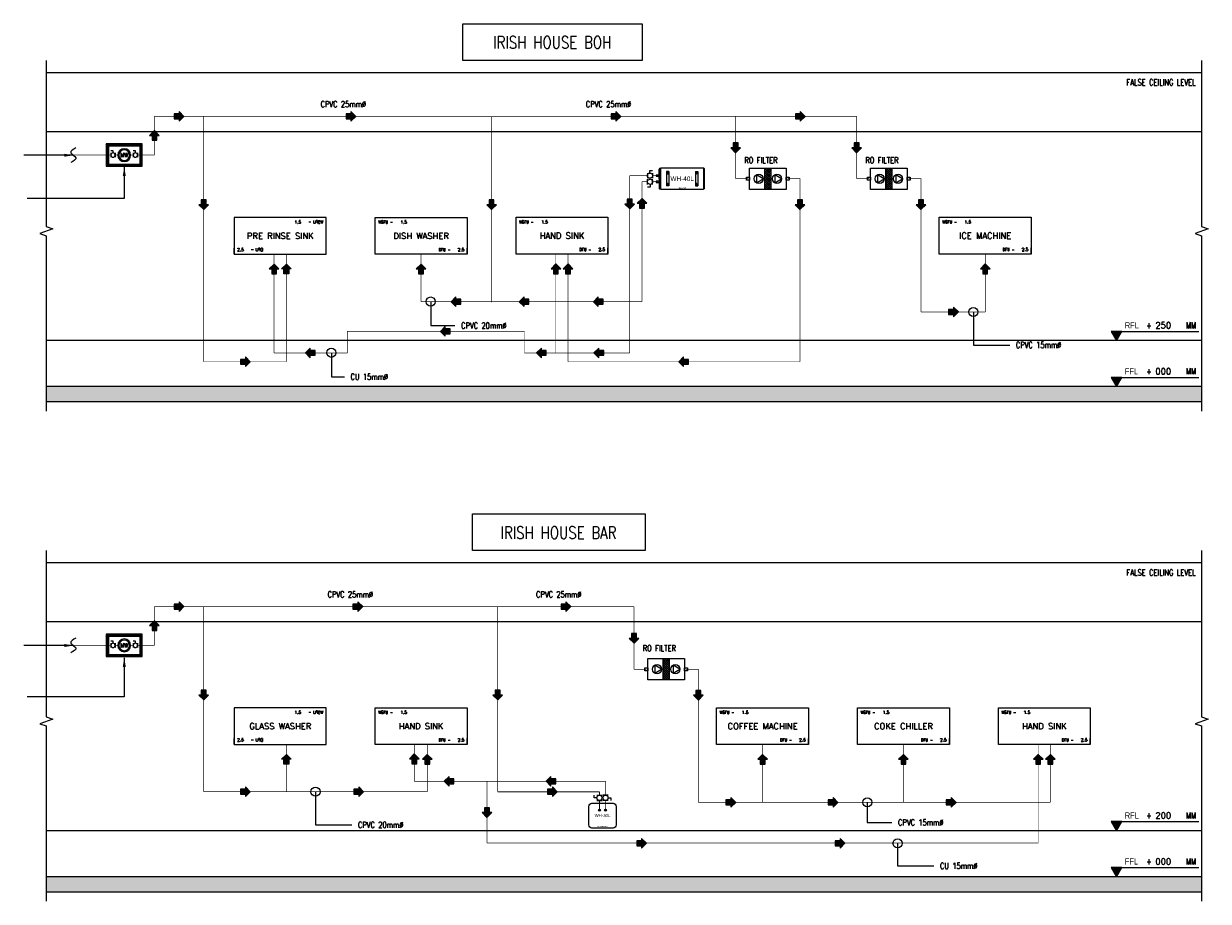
# Model space of a CAD drawing. Extents: x -750 to 58062, y -2404 to 18333.
# Tile 91 of 91: x 38719 to 58062, y 3980 to 18302. Entities that reach past the tile are written whole.
import ezdxf
from ezdxf.enums import TextEntityAlignment as Align

# ---------------------------------------------------------------- set-up
doc = ezdxf.new("R2010")
doc.units = 0
doc.header["$MEASUREMENT"] = 0
doc.linetypes.add('CENTER', pattern=[2, 1.25, -0.25, 0.25, -0.25])
doc.linetypes.add('DASHED', pattern=[19.05, 12.7, -6.35])
for name, color, linetype, true_color in [('DFU', 9, 'Continuous', 0x808080), ('PLUMBIMG-WS-EQP', 30, 'Continuous', 0xff7f00), ('PLUMBING-ARCH-TAG', 9, 'Continuous', 0x808080), ('PLUMBING-WS-CW-PIPE', 5, 'Continuous', 0x0000ff), ('PLUMBING-WS-EQP', 30, 'Continuous', 0xff7f00), ('PLUMBING-WS-HWS-PIPE', 1, 'Continuous', 0xff0000), ('PLUMBING-WS-RO-FILT-CW-PIPE', 150, 'Continuous', 0x007fff), ('WATER-CW-PIPE', 5, 'Continuous', 0x0000ff), ('WATER-RO-FILT-CW-PIPE', 150, 'Continuous', 0x007fff), ('WSFU', 9, 'Continuous', 0x808080)]:
    doc.layers.add(name, color=color, linetype=linetype, true_color=true_color)
doc.layers.add('GREY SCALE', color=9, linetype='Continuous', lineweight=0, true_color=0x808080)
for name, color, linetype in [('PLUMBING-WS-LGND-TEXT', 7, 'Continuous'), ('PLUMBING-WS-PIPE-TEXT', 7, 'Continuous'), ('PLUMBING_EXISTING_WS_EQP', 7, 'Continuous'), ('TAG', 7, 'Continuous')]:
    doc.layers.add(name, color=color, linetype=linetype)
doc.styles.add('Romans', font='Romans.shx', dxfattribs={"width": 0.8})
doc.styles.add('ROMANS-100', font='romans.shx', dxfattribs={"width": 0.8})
doc.styles.get("Standard").update_dxf_attribs({"font": 'arial.ttf', "width": 0.8})
doc.dimstyles.new('CLOSSED FILLED-ROMANS-100', dxfattribs={"dimtxt": 100, "dimasz": 100, "dimexe": 50, "dimexo": 50, "dimgap": 50, "dimtad": 1, "dimdec": 0, "dimzin": 0, "dimdsep": 46, "dimtxsty": 'ROMANS-100', "dimcen": 0.09, "dimclrd": 256, "dimclre": 256, "dimclrt": 256, "dimadec": 0, "dimazin": 0, "dimtfac": 1, "dimtdec": 0, "dimtofl": 0, "dimtmove": 0, "dimatfit": 3, "dimfxl": 1, "dimtolj": 1, "dimtzin": 0, "dimarcsym": 0})

# ---------------------------------------------------------------- blocks, each defined once
blk = doc.blocks.new('SSL_RISE_LVL')
at = {"layer": 'PLUMBING-ARCH-TAG'}
h = blk.add_hatch(color=256, dxfattribs=at)
h.dxf.hatch_style = 1
h.paths.add_polyline_path([(-87, 150), (0, 0), (87, 150)])
blk.add_line((-87, 150), (1347, 150), dxfattribs=at)
blk.add_lwpolyline([(0, 0), (87, 150), (-87, 150)], close=True, dxfattribs=at)
at = {"layer": 'PLUMBING-ARCH-TAG', "char_height": 100, "attachment_point": 7}
for s, width, insert in [('FFL', 248.62, (137, 200)), ('{\\Fromans|c0;+}', 105.76, (487, 200)), ('{\\Fromans|c0;MM}', 210.52, (1137, 200))]:
    blk.add_mtext_dynamic_manual_height_columns(s, width=width, gutter_width=1, heights=[0], dxfattribs=dict(at, insert=insert))
at = {"layer": 'PLUMBING-ARCH-TAG', "style": 'Romans'}
blk.add_attdef('RISE_LEVEL', (637, 200), '', height=100, dxfattribs=at)
blk = doc.blocks.new('FFL_RISE_LVL')
at = {"layer": 'PLUMBING-ARCH-TAG'}
h = blk.add_hatch(color=256, dxfattribs=at)
h.dxf.hatch_style = 1
h.paths.add_polyline_path([(-87, 150), (0, 0), (87, 150)])
blk.add_line((-87, 150), (1347, 150), dxfattribs=at)
blk.add_lwpolyline([(0, 0), (87, 150), (-87, 150)], close=True, dxfattribs=at)
at = {"layer": 'PLUMBING-ARCH-TAG', "char_height": 100, "attachment_point": 7}
for s, width, insert in [('RFL', 248.62, (137, 200)), ('{\\Fromans|c0;+}', 105.76, (487, 200)), ('{\\Fromans|c0;MM}', 210.52, (1137, 200))]:
    blk.add_mtext_dynamic_manual_height_columns(s, width=width, gutter_width=1, heights=[0], dxfattribs=dict(at, insert=insert))
at = {"layer": 'PLUMBING-ARCH-TAG', "style": 'Romans'}
blk.add_attdef('RISE_LEVEL', (637, 200), '', height=100, dxfattribs=at)
blk = doc.blocks.new('EXISTING_WATER METER')
at = {"layer": 'PLUMBING_EXISTING_WS_EQP'}
for radius in [150, 125]:
    blk.add_circle((0, 0), radius, dxfattribs=at)
at = {"layer": 'PLUMBING_EXISTING_WS_EQP', "insert": (0, 0), "char_height": 100, "attachment_point": 5}
blk.add_mtext_dynamic_manual_height_columns('{\\Fromans|c0;WM}', width=361.32, gutter_width=1, heights=[0], dxfattribs=at)
blk = doc.blocks.new('WS-BV')
at = {"layer": 'PLUMBING_EXISTING_WS_EQP', "color": 0}
for p, q in [((-50, 50), (-50, -50)), ((50, 50), (50, -50))]:
    blk.add_line(p, q, dxfattribs=at)
blk.add_lwpolyline([(0, 50), (0, 100), (50, 100)], dxfattribs=at)
blk.add_circle((0, 0), 50, dxfattribs=at)
blk = doc.blocks.new('PLUMBING-RSR-EQP-BLOCK')
for q in [(750, 100), (750, 75)]:
    blk.add_line((750, 0), q)
blk.add_lwpolyline([(-750, 600), (750, 600), (750, 0), (-750, 0)], close=True)
at = {"style": 'Romans'}
blk.add_attdef('EQP-NAME', text='', height=100, dxfattribs=at).set_placement((0, 300), align=Align.MIDDLE_CENTER)
at = {"layer": 'DFU', "insert": (285, 100), "char_height": 50, "attachment_point": 1, "style": 'Romans'}
blk.add_mtext_dynamic_manual_height_columns('DFU -', width=493.7, gutter_width=250, heights=[0], dxfattribs=at)
at = {"layer": 'DFU', "style": 'Romans'}
blk.add_attdef('DFU', text='', height=50, dxfattribs=at).set_placement((650, 75), align=Align.MIDDLE_CENTER)
at = {"layer": 'WSFU', "insert": (-700, 550), "char_height": 50, "attachment_point": 1, "style": 'Romans'}
blk.add_mtext_dynamic_manual_height_columns('WSFU -', width=493.7, gutter_width=250, heights=[0], dxfattribs=at)
at = {"layer": 'WSFU', "style": 'Romans'}
blk.add_attdef('WSFU', text='', height=50, dxfattribs=at).set_placement((-285, 525), align=Align.MIDDLE_CENTER)
blk = doc.blocks.new('CW SC')
at = {"layer": 'PLUMBING-WS-CW-PIPE'}
h = blk.add_hatch(color=256, dxfattribs=at)
h.dxf.hatch_style = 1
h.paths.add_polyline_path([(40, 7), (79, 7), (0, 86), (-79, 7), (-40, 7), (-40, -73), (40, -73)])
blk.add_lwpolyline([(0, 86), (-79, 7), (-40, 7), (-40, -73), (40, -73), (40, 7), (79, 7), (0, 86)], dxfattribs=at)
blk = doc.blocks.new('HW SC')
at = {"layer": 'PLUMBING-WS-HWS-PIPE'}
h = blk.add_hatch(color=256, dxfattribs=at)
h.dxf.hatch_style = 1
h.paths.add_polyline_path([(40, 7), (79, 7), (0, 86), (-79, 7), (-40, 7), (-40, -73), (40, -73)])
blk.add_lwpolyline([(0, 86), (-79, 7), (-40, 7), (-40, -73), (40, -73), (40, 7), (79, 7), (0, 86)], dxfattribs=at)
blk = doc.blocks.new('WMESWH-40LTRS-H')
at = {"layer": 'PLUMBIMG-WS-EQP'}
for p, q in [((-375, 0), (-375, 156.5)), ((-241.5, 101.5), (-241.5, 81.5)), ((-231.5, 101.5), (-231.5, 81.5)), ((-219, 116.5), (-219, -116.5)), ((219, 116.5), (219, -116.5)), ((231.5, 101.5), (231.5, 81.5)), ((241.5, 101.5), (241.5, 81.5)), ((360, 166.5), (360, -166.5)), ((-241.5, -101.5), (-241.5, -81.5)), ((-231.5, -101.5), (-231.5, -81.5)), ((231.5, -101.5), (231.5, -81.5)), ((241.5, -101.5), (241.5, -81.5)), ((350, -171.5), (360, -166.5))]:
    blk.add_line(p, q, dxfattribs=at)
at = {"layer": 'PLUMBIMG-WS-EQP', "color": 1}
blk.add_lwpolyline([(-425, 40), (-375, 40), (-375, 60), (-425, 60)], close=True, dxfattribs=at)
at = {"layer": 'PLUMBIMG-WS-EQP'}
blk.add_lwpolyline([(-350, 166.5), (-365, 166.5, 0.4142136), (-375, 156.5), (-375, -156.5, 0.4142136), (-365, -166.5), (-350, -166.5)], format="xyb", dxfattribs=at)
blk.add_lwpolyline([(-350, 176.5), (350, 176.5), (350, -176.5), (-350, -176.5)], close=True, dxfattribs=at)
for points in [[(-219, 116.5), (-254, 116.5)], [(-254, 116.5), (-254, -116.5)], [(219, 116.5), (254, 116.5)], [(254, 116.5), (254, -116.5)], [(350, 176.5), (350, -176.5)], [(360, 166.5), (350, 176.5)], [(-219, -116.5), (-254, -116.5)], [(219, -116.5), (254, -116.5)]]:
    blk.add_lwpolyline(points, dxfattribs=at)
at = {"layer": 'PLUMBIMG-WS-EQP', "color": 5}
blk.add_lwpolyline([(-425, -60), (-375, -60), (-375, -40), (-425, -40)], close=True, dxfattribs=at)
at = {"layer": 'PLUMBIMG-WS-EQP'}
for centre, start, end in [((-236.5, 101.5), 0, 180), ((-236.5, 81.5), 180, 0), ((236.5, 101.5), 0, 180), ((236.5, 81.5), 180, 0), ((-236.5, -81.5), 0, 180), ((-236.5, -101.5), 180, 0), ((236.5, -81.5), 0, 180), ((236.5, -101.5), 180, 0)]:
    blk.add_arc(centre, 5, start, end, dxfattribs=at)
at = {"layer": 'PLUMBIMG-WS-EQP', "attachment_point": 5}
for s, width, insert, char_height in [('\\pxqc;WH-40L', 600.519, (0, 0), 75), ('\\pxqc;360%%C-735', 123.351, (0, -151.5), 20)]:
    blk.add_mtext_dynamic_manual_height_columns(s, width=width, gutter_width=1, heights=[0], dxfattribs=dict(at, insert=insert, char_height=char_height))
blk = doc.blocks.new('RO SC')
at = {"layer": 'PLUMBING-WS-RO-FILT-CW-PIPE'}
h = blk.add_hatch(color=256, dxfattribs=at)
h.dxf.hatch_style = 1
h.paths.add_polyline_path([(40, 7), (79, 7), (0, 86), (-79, 7), (-40, 7), (-40, -73), (40, -73)])
blk.add_lwpolyline([(0, 86), (-79, 7), (-40, 7), (-40, -73), (40, -73), (40, 7), (79, 7), (0, 86)], dxfattribs=at)
blk = doc.blocks.new('RO - RO WATER PURIFIER')
at = {"layer": 'PLUMBING-WS-EQP'}
h = blk.add_hatch(dxfattribs=at)
h.set_pattern_fill('ANSI37', color=253, scale=200)
h.set_pattern_definition([(45, (-500, 12250), (-17.67767, 17.67767), []), (135, (-500, 12250), (-17.67767, -17.67767), [])])
h.paths.add_polyline_path([(-50, -175), (50, -175), (50, 175), (-50, 175)])
for points in [[(-350, 25), (-300, 25), (-300, -25), (-350, -25)], [(-300, 175), (300, 175), (300, -175), (-300, -175)], [(-50, 175), (50, 175), (50, -175), (-50, -175)], [(300, 25), (350, 25), (350, -25), (300, -25)]]:
    blk.add_lwpolyline(points, close=True, dxfattribs=at)
at = {"layer": 'PLUMBING-WS-EQP', "color": 5, "true_color": 0x0000ff}
blk.add_lwpolyline([(-75, 0), (-187, 65), (-187, -65)], close=True, dxfattribs=at)
at = {"layer": 'PLUMBING-WS-EQP', "color": 150, "true_color": 0x007fff}
blk.add_lwpolyline([(225, 0), (113, 65), (113, -65)], close=True, dxfattribs=at)
at = {"layer": 'PLUMBING-WS-EQP'}
for centre in [(-150, 0), (150, 0)]:
    blk.add_circle(centre, 75, dxfattribs=at)
blk = doc.blocks.new('WMESWH-30LTRS')
at = {"layer": 'PLUMBIMG-WS-EQP'}
blk.add_lwpolyline([(-173.5, 0), (173.5, 0, -0.4142136), (223.5, -50), (223.5, -356, -0.4142136), (173.5, -406), (-173.5, -406, -0.4142136), (-223.5, -356), (-223.5, -50, -0.4142136)], format="xyb", close=True, dxfattribs=at)
at = {"layer": 'PLUMBIMG-WS-EQP', "color": 5, "true_color": 0x0000ff}
for radius in [15, 10]:
    blk.add_circle((-50, -115), radius, dxfattribs=at)
at = {"layer": 'PLUMBIMG-WS-EQP', "color": 1, "true_color": 0xff0000}
for radius in [15, 10]:
    blk.add_circle((50, -115), radius, dxfattribs=at)
at = {"layer": 'PLUMBIMG-WS-EQP', "char_height": 50, "attachment_point": 5}
for s, width, insert in [('WH-30L', 101.296, (0, -203)), ('{\\H0.4x;447x406x447}', 166.953, (0, -381))]:
    blk.add_mtext_dynamic_manual_height_columns(s, width=width, gutter_width=0.247, heights=[0], dxfattribs=dict(at, insert=insert))

msp = doc.modelspace()

# ---------------------------------------------------------------- hatches: boundary and pattern name
at = {"true_color": 0x808080}
h = msp.add_hatch(dxfattribs=at)
h.set_pattern_fill('ANSI31', color=8, scale=5)
h.set_pattern_definition([(45, (39936.426, 13548.02), (-11.22532, 11.22532), [])])
h.paths.add_polyline_path([(40066, 16339), (40066, 15975), (40654, 15975), (40654, 16339)])
h.paths.add_polyline_path([(40101, 16304), (40619, 16304), (40619, 16010), (40101, 16010)], flags=16)
h = msp.add_hatch(dxfattribs=at)
h.set_pattern_fill('ANSI31', color=8, scale=5)
h.set_pattern_definition([(45, (39936.426, 5547.231), (-11.22532, 11.22532), [])])
h.paths.add_polyline_path([(40066, 8338), (40066, 7974), (40654, 7974), (40654, 8338)])
h.paths.add_polyline_path([(40101, 8303), (40619, 8303), (40619, 8009), (40101, 8009)], flags=16)
at = {"layer": 'GREY SCALE', "lineweight": 0, "ltscale": 1500}
h = msp.add_hatch(dxfattribs=at)
h.set_pattern_fill('AR-CONC', color=253, scale=30)
h.set_pattern_definition([(50, (-46180.58, -21509.8), (215.17805, -18.82564), [22.5, -247.5]), (355, (-46180.58, -21509.8), (-41.6254, 225.65764), [18, -198]), (100.45144, (-46162.65, -21511.37), (173.55265, 206.832), [19.12206, -210.34263]), (46.1842, (-46180.58, -21449.8), (320.1724, -49.6558), [33.75, -371.25]), (96.63564, (-46153.9, -21453.94), (280.3986, 292.2356), [28.6831, -315.5141]), (351.18416, (-46180.58, -21449.8), (280.3986, 292.2356), [27, -297]), (21, (-46150.58, -21464.8), (179.07212, -120.78567), [22.5, -247.5]), (326, (-46150.58, -21464.8), (72.9946, 217.545), [18, -198]), (71.45144, (-46135.66, -21474.86), (252.0667, 96.75935), [19.12206, -210.34263]), (37.5, (-46180.58, -21509.8), (3.647957, 99.868156), [0, -195.6, 0, -201, 0, -198.75]), (7.5, (-46180.58, -21509.8), (78.92086, 118.32351), [0, -114.6, 0, -191.1, 0, -75.75]), (327.5, (-46247.48, -21509.8), (160.14673, -6.76646), [0, -75, 0, -234, 0, -310.5]), (317.5, (-46277.48, -21509.8), (174.95585, 30.0315), [0, -97.5, 0, -155.4, 0, -220.5])])
h.paths.add_polyline_path([(57949, 12130), (57949, 12380), (39083, 12380), (39083, 12130)])
h = msp.add_hatch(dxfattribs=at)
h.set_pattern_fill('AR-CONC', color=253, scale=30)
h.set_pattern_definition([(50, (-46180.58, -29510.59), (215.17805, -18.82564), [22.5, -247.5]), (355, (-46180.58, -29510.59), (-41.6254, 225.65764), [18, -198]), (100.45144, (-46162.65, -29512.16), (173.55265, 206.832), [19.12206, -210.34263]), (46.1842, (-46180.58, -29450.59), (320.1724, -49.6558), [33.75, -371.25]), (96.63564, (-46153.9, -29454.72), (280.3986, 292.2356), [28.6831, -315.5141]), (351.18416, (-46180.58, -29450.6), (280.3986, 292.2356), [27, -297]), (21, (-46150.58, -29465.59), (179.07212, -120.78567), [22.5, -247.5]), (326, (-46150.58, -29465.59), (72.9946, 217.545), [18, -198]), (71.45144, (-46135.66, -29475.65), (252.0667, 96.75935), [19.12206, -210.34263]), (37.5, (-46180.58, -29510.59), (3.647957, 99.868156), [0, -195.6, 0, -201, 0, -198.75]), (7.5, (-46180.58, -29510.59), (78.92086, 118.32351), [0, -114.6, 0, -191.1, 0, -75.75]), (327.5, (-46247.48, -29510.59), (160.14673, -6.76646), [0, -75, 0, -234, 0, -310.5]), (317.5, (-46277.48, -29510.59), (174.95585, 30.0315), [0, -97.5, 0, -155.4, 0, -220.5])])
h.paths.add_polyline_path([(57949, 4130), (57949, 4380), (39083, 4380), (39083, 4130)])

# ---------------------------------------------------------------- linework, layer by layer
at = {"lineweight": 0, "ltscale": 1500}
for points in [[(45887, 18302), (48816, 18302), (48816, 17702), (45887, 17702)], [(46047, 10301), (48867, 10301), (48867, 9702), (46047, 9702)]]:
    msp.add_lwpolyline(points, close=True, dxfattribs=at)
for points in [[(40654, 16339), (40066, 16339), (40066, 15975), (40654, 15975)], [(40619, 16304), (40101, 16304), (40101, 16010), (40619, 16010)], [(40654, 8338), (40066, 8338), (40066, 7974), (40654, 7974)], [(40619, 8303), (40101, 8303), (40101, 8009), (40619, 8009)]]:
    msp.add_lwpolyline(points, close=True)
at = {"ltscale": 0.25}
for points in [[(39568, 16276), (39488, 16196), (39570, 16115), (39489, 16034)], [(39568, 8276), (39488, 8195), (39570, 8115), (39489, 8033)]]:
    msp.add_spline(points, degree=3, dxfattribs=at)
at = {"layer": 'GREY SCALE', "ltscale": 5}
for p, q in [((57949, 17502), (39083, 17502)), ((57949, 16539), (39083, 16539)), ((57949, 13130), (39083, 13130)), ((57949, 12380), (39083, 12380)), ((57949, 12130), (39083, 12130)), ((57949, 9502), (39083, 9502)), ((57949, 8538), (39083, 8538)), ((57949, 5130), (39083, 5130)), ((57949, 4380), (39083, 4380)), ((57949, 4130), (39083, 4130))]:
    msp.add_line(p, q, dxfattribs=at)
for points in [[(39083, 17702), (39083, 14991), (39197, 14954), (38980, 14879), (39083, 14841), (39083, 11980)], [(57949, 17702), (57949, 14991), (58062, 14954), (57846, 14879), (57949, 14841), (57949, 11980)], [(39083, 9702), (39083, 6991), (39197, 6953), (38980, 6878), (39083, 6841), (39083, 3980)], [(57949, 9702), (57949, 6991), (58062, 6953), (57846, 6878), (57949, 6841), (57949, 3980)]]:
    msp.add_lwpolyline(points, dxfattribs=at)
at = {"layer": 'PLUMBING-WS-HWS-PIPE', "ltscale": 0.1, "const_width": 10}
for points in [[(48903, 15822), (48615, 15822)], [(48615, 15822), (48615, 12930)], [(49071, 15822), (48988, 15822)], [(42808, 14539), (42808, 12930)], [(47408, 14542), (47408, 12930)], [(44003, 12930), (44003, 13280), (46896, 13280)], [(46896, 13280), (46896, 12930)], [(45096, 6545), (45096, 5938)], [(55284, 6538), (55284, 4926)], [(48220, 5938), (45096, 5938)], [(46282, 5938), (46282, 4930)]]:
    msp.add_lwpolyline(points, dxfattribs=at)
at = {"layer": 'PLUMBING-WS-HWS-PIPE', "linetype": 'DASHED', "ltscale": 10, "const_width": 10}
for points in [[(44005, 12930), (42808, 12930)], [(43479, 12930), (44003, 12930)], [(46896, 12930), (48615, 12930)], [(55284, 4930), (46282, 4930)]]:
    msp.add_lwpolyline(points, dxfattribs=at)
at = {"layer": 'PLUMBING-WS-HWS-PIPE', "ltscale": 5, "const_width": 10}
for points in [[(48220, 5710), (48220, 5938)], [(48220, 5466), (48220, 5625)]]:
    msp.add_lwpolyline(points, dxfattribs=at)
at = {"layer": 'WATER-CW-PIPE'}
for points, const_width in [([(40654, 16157), (40854, 16157), (40854, 16789)], 10), ([(41658, 16789), (41658, 12784)], 10), ([(46358, 16781), (46358, 13757)], 10), ([(50344, 15771), (50344, 16792)], 10), ([(40066, 16157), (39529, 16157)], 10), ([(40101, 16157), (40142, 16157)], 10), ([(40212, 16157), (40255, 16157)], 10), ([(40465, 16157), (40507, 16157)], 10), ([(40577, 16157), (40619, 16157)], 10), ([(48903, 15722), (48815, 15722)], 10), ([(48815, 15722), (48815, 13765)], 10), ([(49071, 15722), (48988, 15722)], 10), ([(50544, 15771), (50344, 15771)], 10), ([(52520, 15771), (52320, 15771)], 10), ([(43008, 14539), (43008, 12784)], 10), ([(45208, 14539), (45208, 13765)], 10), ([(45208, 13765), (48815, 13765)], 10), ([(40654, 8156), (40854, 8156), (40854, 8788)], 10), ([(41658, 8788), (41658, 5768)], 10), ([(46458, 8788), (46458, 5768)], 15), ([(48685, 7767), (48685, 8788)], 10), ([(40066, 8156), (39529, 8156)], 10), ([(40101, 8156), (40142, 8156)], 10), ([(40212, 8156), (40255, 8156)], 10), ([(40465, 8156), (40507, 8156)], 10), ([(40577, 8156), (40619, 8156)], 10), ([(48885, 7767), (48685, 7767)], 10), ([(43008, 6538), (43008, 5768)], 10), ([(45308, 6538), (45308, 5768)], 10), ([(45308, 5768), (41658, 5768)], 10), ([(48120, 5768), (46458, 5768)], 15), ([(48120, 5710), (48120, 5768)], 15), ([(48120, 5466), (48120, 5625)], 15), ([(48220, 5768), (48220, 5768)], 15)]:
    msp.add_lwpolyline(points, dxfattribs=dict(at, const_width=const_width))
at = {"layer": 'WATER-CW-PIPE', "linetype": 'CENTER', "const_width": 10}
for points in [[(40854, 16789), (52320, 16789)], [(52320, 15771), (52320, 16789)], [(40854, 8788), (48685, 8788)]]:
    msp.add_lwpolyline(points, dxfattribs=at)
at = {"layer": 'WATER-CW-PIPE', "linetype": 'DASHED', "const_width": 10}
msp.add_lwpolyline([(43008, 12784), (41658, 12784)], dxfattribs=at)
at = {"layer": 'WATER-RO-FILT-CW-PIPE', "const_width": 10}
for points in [[(51194, 15771), (51394, 15771), (51394, 12784)], [(53170, 15771), (53370, 15771), (53370, 13595)], [(47608, 14542), (47608, 12784)], [(54419, 14542), (54419, 13598)], [(54419, 13595), (53370, 13595)], [(49535, 7767), (49735, 7767), (49735, 5594)], [(50784, 6538), (50784, 5594)], [(53084, 6538), (53084, 5594)], [(55484, 6538), (55484, 5594)], [(55484, 5594), (49735, 5594)]]:
    msp.add_lwpolyline(points, dxfattribs=at)
at = {"layer": 'WATER-RO-FILT-CW-PIPE', "linetype": 'DASHED', "ltscale": 5, "const_width": 10}
msp.add_lwpolyline([(47608, 12784), (51394, 12784)], dxfattribs=at)

# ---------------------------------------------------------------- block references
ref = msp.add_blockref('PLUMBING-RSR-EQP-BLOCK', (42908, 14539), dxfattribs=dict(xscale=-1))
ref.add_attrib('WSFU', '1.5', dxfattribs={"layer": 'WSFU', "height": 50, "style": 'Romans'}).set_placement((43193, 15064), align=Align.MIDDLE_CENTER)
ref.add_attrib('DFU', '2.5', dxfattribs={"layer": 'DFU', "height": 50, "style": 'Romans'}).set_placement((42258, 14614), align=Align.MIDDLE_CENTER)
ref.add_attrib('EQP-NAME', 'PRE RINSE SINK', dxfattribs={"height": 100, "style": 'Romans'}).set_placement((42908, 14839), align=Align.MIDDLE_CENTER)
for p, values in [((45208, 14539), {'WSFU': '1.5', 'DFU': '2.5', 'EQP-NAME': 'DISH WASHER'}), ((47508, 14542), {'WSFU': '1.5', 'DFU': '2.5', 'EQP-NAME': 'HAND SINK'}), ((54419, 14542), {'WSFU': '1.5', 'DFU': '2.5', 'EQP-NAME': 'ICE MACHINE'}), ((45208, 6538), {'WSFU': '1.5', 'DFU': '2.5', 'EQP-NAME': 'HAND SINK'}), ((50784, 6538), {'WSFU': '1.5', 'DFU': '2.5', 'EQP-NAME': 'COFFEE MACHINE'}), ((53084, 6538), {'WSFU': '1.5', 'DFU': '2.5', 'EQP-NAME': 'COKE CHILLER'}), ((55384, 6538), {'WSFU': '1.5', 'DFU': '2.5', 'EQP-NAME': 'HAND SINK'})]:
    msp.add_blockref('PLUMBING-RSR-EQP-BLOCK', p).add_auto_attribs(values)
ref = msp.add_blockref('PLUMBING-RSR-EQP-BLOCK', (42908, 6538), dxfattribs=dict(xscale=-1))
ref.add_attrib('WSFU', '1.5', dxfattribs={"layer": 'WSFU', "height": 50, "style": 'Romans'}).set_placement((43193, 7063), align=Align.MIDDLE_CENTER)
ref.add_attrib('DFU', '2.5', dxfattribs={"layer": 'DFU', "height": 50, "style": 'Romans'}).set_placement((42258, 6613), align=Align.MIDDLE_CENTER)
ref.add_attrib('EQP-NAME', 'GLASS WASHER', dxfattribs={"height": 100, "style": 'Romans'}).set_placement((42908, 6838), align=Align.MIDDLE_CENTER)
at = {"layer": 'GREY SCALE', "ltscale": 5}
for name, p, values in [('FFL_RISE_LVL', (56561, 13130), {'RISE_LEVEL': '250'}), ('SSL_RISE_LVL', (56561, 12380), {'RISE_LEVEL': '000'}), ('FFL_RISE_LVL', (56561, 5130), {'RISE_LEVEL': '200'}), ('SSL_RISE_LVL', (56561, 4380), {'RISE_LEVEL': '000'})]:
    msp.add_blockref(name, p, dxfattribs=at).add_auto_attribs(values)
at = {"layer": 'PLUMBIMG-WS-EQP', "lineweight": 0}
for name, p, rotation in [('CW SC', (41249, 16789), 270), ('CW SC', (44055, 16789), 270), ('CW SC', (48383, 16789), 270), ('CW SC', (51393, 16789), 270), ('CW SC', (50344, 16282), 180), ('CW SC', (52320, 16282), 180), ('CW SC', (41658, 15353), 180), ('CW SC', (46358, 15353), 180), ('RO SC', (51394, 15353), 180), ('RO SC', (53370, 15353), 180), ('CW SC', (45783, 13765), 89.99999999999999), ('CW SC', (46895, 13765), 89.99999999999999), ('CW SC', (48107, 13765), 89.99999999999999), ('RO SC', (53895, 13598), 270), ('HW SC', (45610, 13280), 89.99999999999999), ('HW SC', (43406, 12930), 89.99999999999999), ('HW SC', (47179, 12930), 89.99999999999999), ('HW SC', (48117, 12930), 89.99999999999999), ('CW SC', (42333, 12784), 270), ('RO SC', (49501, 12784), 89.99999999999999), ('CW SC', (41249, 8788), 270), ('CW SC', (44168, 8788), 270), ('CW SC', (47566, 8788), 270), ('CW SC', (48685, 8277), 180), ('CW SC', (41658, 7353), 180), ('CW SC', (46458, 7351), 180), ('RO SC', (49735, 7349), 180), ('HW SC', (45671, 5938), 89.99999999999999), ('HW SC', (47334, 5938), 89.99999999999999), ('CW SC', (42333, 5768), 270), ('CW SC', (44182, 5768), 270), ('CW SC', (47345, 5768), 270), ('RO SC', (50259, 5594), 270), ('RO SC', (51927, 5594), 270), ('RO SC', (53857, 5594), 270), ('HW SC', (46282, 5434), 180), ('HW SC', (48802, 4926), 270), ('HW SC', (52043, 4926), 270)]:
    msp.add_blockref(name, p, dxfattribs=dict(at, rotation=rotation))
for name, p in [('CW SC', (40854, 16473)), ('CW SC', (48815, 15364)), ('HW SC', (42808, 14292)), ('CW SC', (45208, 14292)), ('HW SC', (47408, 14295)), ('RO SC', (47608, 14295)), ('RO SC', (54419, 14295)), ('CW SC', (40854, 8472)), ('HW SC', (45096, 6298)), ('CW SC', (45308, 6291)), ('RO SC', (50784, 6291)), ('HW SC', (55284, 6291))]:
    msp.add_blockref(name, p, dxfattribs=at)
at = {"layer": 'PLUMBIMG-WS-EQP'}
for name, p in [('WMESWH-40LTRS-H', (49471, 15772)), ('WMESWH-30LTRS', (48170, 5581))]:
    msp.add_blockref(name, p, dxfattribs=at)
at = {"layer": 'PLUMBIMG-WS-EQP', "lineweight": 0, "xscale": -1}
for p in [(43008, 14292), (43008, 6291)]:
    msp.add_blockref('CW SC', p, dxfattribs=at)
at = {"layer": 'PLUMBING-WS-EQP'}
for p in [(50869, 15771), (52845, 15771), (49210, 7767)]:
    msp.add_blockref('RO - RO WATER PURIFIER', p, dxfattribs=at)
at = {"layer": 'PLUMBING_EXISTING_WS_EQP'}
for name, p, xscale, yscale, zscale in [('EXISTING_WATER METER', (40360, 16157), -0.7, 0.7, 0.7), ('WS-BV', (40177, 16157), -0.7, 0.7, 0.7), ('WS-BV', (40542, 16157), -0.7, 0.7, 0.7), ('WS-BV', (48945, 15822), 0.8537938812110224, 0.8537938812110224, 0.8537938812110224), ('WS-BV', (40177, 8156), -0.7, 0.7, 0.7), ('EXISTING_WATER METER', (40360, 8156), -0.7, 0.7, 0.7), ('WS-BV', (40542, 8156), -0.7, 0.7, 0.7)]:
    msp.add_blockref(name, p, dxfattribs=dict(at, xscale=xscale, yscale=yscale, zscale=zscale))
at = {"layer": 'PLUMBING_EXISTING_WS_EQP', "xscale": 0.8537938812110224, "yscale": 0.8537938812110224, "zscale": 0.8537938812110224}
for p, rotation in [((48946, 15722), 180), ((48120, 5668), 89.99999999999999), ((48220, 5668), 270)]:
    msp.add_blockref('WS-BV', p, dxfattribs=dict(at, rotation=rotation))
at = {"layer": 'WATER-CW-PIPE', "rotation": 180}
msp.add_blockref('HW SC', (48615, 15364), dxfattribs=at)
at = {"layer": 'WATER-RO-FILT-CW-PIPE'}
for p in [(53084, 6291), (55484, 6291)]:
    msp.add_blockref('RO SC', p, dxfattribs=at)

# ---------------------------------------------------------------- texts
at = {"layer": 'GREY SCALE', "ltscale": 5, "char_height": 100, "attachment_point": 6}
for insert in [(57856, 17345), (57856, 9344)]:
    msp.add_mtext_dynamic_manual_height_columns('{\\Fromans|c0;FALSE CEILING LEVEL}', width=1900, gutter_width=1, heights=[0], dxfattribs=dict(at, insert=insert))
at = {"layer": 'PLUMBING-WS-LGND-TEXT', "char_height": 100, "attachment_point": 4}
for insert in [(50486, 16075), (52462, 16075), (48827, 8110)]:
    msp.add_mtext_dynamic_manual_height_columns('{\\Fromans|c0;RO FILTER}', width=5400, gutter_width=3325, heights=[0], dxfattribs=dict(at, insert=insert))
at = {"layer": 'PLUMBING-WS-PIPE-TEXT', "char_height": 100, "attachment_point": 4}
for s, insert in [('{\\Fromans|c0;CPVC 25mm%%C}', (43566, 16989)), ('{\\Fromans|c0;CPVC 25mm%%C}', (47897, 16989)), ('{\\Fromans|c0;CPVC 20mm%%C}', (45861, 13375)), ('{\\Fromans|c0;CPVC 15mm%%C}', (54919, 13058)), ('{\\Fromans|c0;CU 15mm%%C}', (44055, 12540)), ('{\\Fromans|c0;CPVC 25mm%%C}', (43680, 8988)), ('{\\Fromans|c0;CPVC 25mm%%C}', (47084, 8988)), ('{\\Fromans|c0;CPVC 20mm%%C}', (44176, 5227)), ('{\\Fromans|c0;CPVC 15mm%%C}', (52995, 5266)), ('{\\Fromans|c0;CU 15mm%%C}', (53681, 4557))]:
    msp.add_mtext_dynamic_manual_height_columns(s, width=1488.01, gutter_width=3325, heights=[0], dxfattribs=dict(at, insert=insert))
at = {"layer": 'TAG', "char_height": 200, "attachment_point": 5, "style": 'ROMANS-100'}
for s, width, insert in [('\\pxqc;IRISH HOUSE BOH', 2697.62, (47350, 17997)), ('\\pxqc;IRISH HOUSE BAR', 3025.79, (47453, 9996))]:
    msp.add_mtext_dynamic_manual_height_columns(s, width=width, gutter_width=1.5, heights=[0], dxfattribs=dict(at, insert=insert))

# ---------------------------------------------------------------- leaders
at = {"layer": 'TAG'}
for points, override in [([(39530, 16155), (38719, 16155)], {"dimasz": 150, "dimtad": 0}), ([(40361, 15965), (40361, 15448), (38773, 15448)], {"dimasz": 150, "dimtad": 0}), ([(45365, 13767), (45365, 13375), (45761, 13375)], {"dimasz": 150, "dimtad": 0, "dimldrblk": 'DotBlank'}), ([(54226, 13598), (54226, 13058), (54819, 13058)], {"dimasz": 150, "dimtad": 0, "dimldrblk": 'DotBlank'}), ([(43743, 12932), (43743, 12540), (43955, 12540)], {"dimasz": 150, "dimtad": 0, "dimldrblk": 'DotBlank'}), ([(39530, 8154), (38719, 8154)], {"dimasz": 150, "dimtad": 0}), ([(40361, 7955), (40361, 7319), (38773, 7319)], {"dimasz": 150, "dimtad": 0}), ([(43483, 5768), (43483, 5227), (44076, 5227)], {"dimasz": 150, "dimtad": 0, "dimldrblk": 'DotBlank'}), ([(52494, 5594), (52494, 5266), (52895, 5266)], {"dimasz": 150, "dimtad": 0, "dimldrblk": 'DotBlank'}), ([(52988, 4926), (52988, 4557), (53581, 4557)], {"dimasz": 150, "dimtad": 0, "dimldrblk": 'DotBlank'})]:
    msp.add_leader(points, dimstyle='CLOSSED FILLED-ROMANS-100', override=override, dxfattribs=at)

doc.saveas('drawing.dxf')
